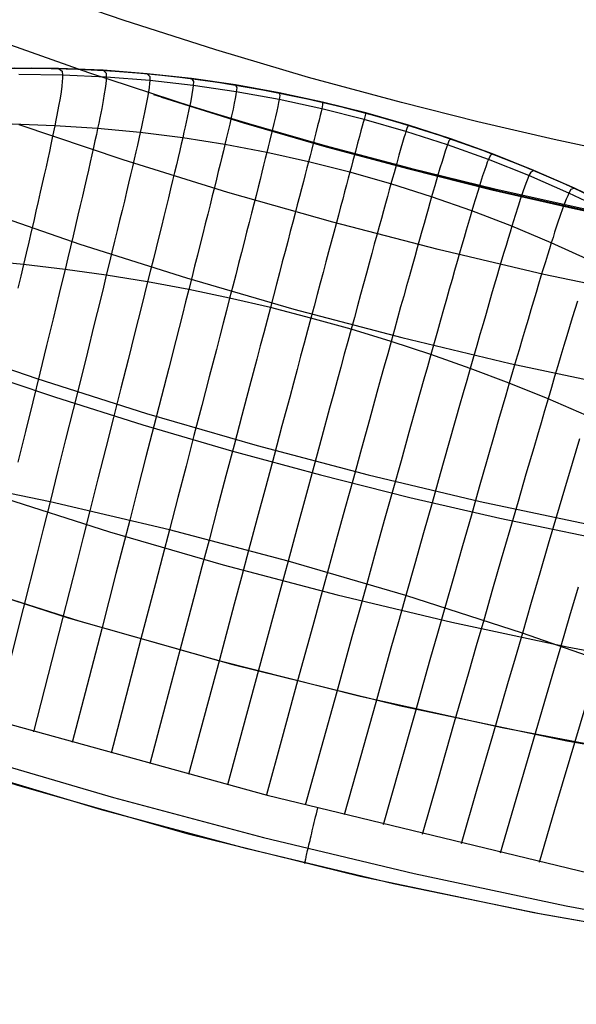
# Model space of a CAD drawing. Header units: millimetres. Extents: x -118 to 118, y -118 to 118.
# Tile 15 of 68: x -34 to -21, y -117 to -95. Entities that reach past the tile are written whole.
import ezdxf

# ---------------------------------------------------------------- set-up
doc = ezdxf.new("R2010")
doc.units = ezdxf.units.MM
doc.header["$MEASUREMENT"] = 0
doc.layers.add('Predefinito', color=5, linetype='Continuous')

msp = doc.modelspace()

# ---------------------------------------------------------------- linework, layer by layer
at = {"layer": 'Predefinito'}
for points in [[(-61.213, -95.578), (-57.877, -97.634), (-54.473, -99.574), (-51.004, -101.395), (-47.473, -103.095), (-43.887, -104.672), (-40.248, -106.124), (-36.561, -107.45), (-32.83, -108.648), (-29.06, -109.717), (-25.256, -110.654), (-21.422, -111.46), (-17.562, -112.133), (-13.681, -112.672), (-9.784, -113.078), (-5.875, -113.348), (-1.959, -113.483), (1.959, -113.483)], [(-34.613, -96.095), (-33.569, -96.086), (-32.525, -96.113), (-31.482, -96.176), (-30.443, -96.275), (-29.407, -96.41), (-28.377, -96.581), (-27.354, -96.787), (-26.338, -97.029), (-25.331, -97.306), (-24.334, -97.617), (-23.349, -97.963), (-22.376, -98.343), (-21.417, -98.756), (-20.473, -99.202)], [(-34.568, -96.094), (-33.66, -96.085), (-32.755, -96.104), (-31.854, -96.149), (-30.958, -96.221), (-30.069, -96.32), (-29.188, -96.443), (-28.315, -96.592), (-27.452, -96.766), (-26.6, -96.963), (-25.759, -97.183), (-24.925, -97.428), (-24.094, -97.698), (-23.265, -97.994), (-22.44, -98.317), (-21.621, -98.665), (-20.809, -99.039)], [(-20.33, -99.273), (-21.246, -98.834), (-22.177, -98.425), (-23.121, -98.049), (-24.077, -97.704), (-25.044, -97.392), (-26.021, -97.112), (-27.007, -96.866), (-28.001, -96.652), (-29.001, -96.473), (-30.007, -96.327), (-31.017, -96.216), (-32.03, -96.138), (-33.046, -96.095), (-34.06, -96.086)], [(-30.877, -96.689), (-28.919, -97.293), (-26.959, -97.854), (-24.998, -98.373), (-23.039, -98.851), (-21.081, -99.287), (-19.127, -99.682), (-17.177, -100.036), (-15.232, -100.351), (-13.295, -100.626), (-11.364, -100.862), (-9.443, -101.06), (-7.531, -101.22), (-5.63, -101.344), (-3.741, -101.431), (-1.864, -101.483), (0, -101.5)], [(-30.69, -96.75), (-28.814, -97.335), (-26.929, -97.883), (-25.036, -98.393), (-23.135, -98.866), (-21.226, -99.301), (-19.31, -99.698), (-17.388, -100.057), (-15.461, -100.379), (-13.528, -100.663), (-11.591, -100.909), (-9.651, -101.117), (-7.707, -101.288), (-5.76, -101.42), (-3.812, -101.515), (-1.862, -101.571), (0.088, -101.59)], [(-15.877, -98.836), (-18.219, -98.432), (-19.965, -98.093), (-21.711, -97.721), (-23.458, -97.316), (-25.207, -96.877)], [(-59.917, -101.075), (-56.393, -103.083), (-52.801, -104.968), (-49.146, -106.728), (-45.433, -108.361), (-41.666, -109.864), (-37.849, -111.237), (-33.987, -112.477), (-30.085, -113.583), (-26.146, -114.554), (-22.177, -115.388), (-18.181, -116.085), (-14.163, -116.643), (-10.129, -117.063), (-6.082, -117.342), (-2.028, -117.482), (2.028, -117.482)], [(-36.033, -102.324), (-33.541, -103.182), (-31.033, -103.978), (-28.508, -104.711), (-25.966, -105.382), (-23.408, -105.99), (-20.833, -106.536), (-18.257, -107.016), (-15.671, -107.433), (-13.075, -107.786), (-10.472, -108.076), (-7.864, -108.302), (-5.253, -108.464), (-2.639, -108.562), (-0.023, -108.596), (2.596, -108.566)]]:
    msp.add_lwpolyline(points, dxfattribs=at)
at = {"layer": 'Predefinito', "extrusion": (1, 0, 0)}
msp.add_lwpolyline([(-96.085, 0), (-96.085, -100)], dxfattribs=at)
at = {"layer": 'Predefinito', "extrusion": (0.848201, -0.520913, 0.095939)}
msp.add_lwpolyline([(-101.727, -145.619), (-101.691, -145.527), (-101.652, -145.435), (-101.61, -145.344), (-101.566, -145.254), (-101.52, -145.164), (-101.472, -145.076), (-101.421, -144.988), (-101.369, -144.901), (-101.314, -144.816), (-101.256, -144.731), (-101.197, -144.648), (-101.136, -144.567), (-101.072, -144.486), (-101.007, -144.408), (-100.94, -144.331), (-100.87, -144.255), (-100.799, -144.182), (-100.727, -144.11), (-100.652, -144.04), (-100.576, -143.972), (-100.499, -143.906), (-100.42, -143.842), (-100.339, -143.779), (-100.258, -143.72), (-100.175, -143.662), (-100.091, -143.606), (-100.006, -143.553), (-99.92, -143.502), (-99.834, -143.453), (-99.746, -143.406), (-99.658, -143.362), (-99.569, -143.32), (-99.479, -143.28), (-99.388, -143.242), (-99.296, -143.205), (-99.202, -143.172), (-99.107, -143.14), (-99.012, -143.11), (-98.915, -143.083), (-98.817, -143.057), (-98.718, -143.035), (-98.619, -143.014), (-98.519, -142.996), (-98.419, -142.98), (-98.318, -142.967), (-98.216, -142.956), (-98.114, -142.948), (-98.012, -142.942), (-97.91, -142.939), (-97.808, -142.938), (-97.706, -142.939), (-97.604, -142.944), (-97.502, -142.95), (-97.4, -142.959), (-97.299, -142.971), (-97.199, -142.985), (-97.099, -143.001), (-96.999, -143.02), (-96.901, -143.041), (-96.803, -143.065), (-96.706, -143.09), (-96.61, -143.118), (-96.516, -143.148), (-96.422, -143.18)], dxfattribs=at)
at = {"layer": 'Predefinito', "extrusion": (0.994928, -0.031812, -0.095422)}
for points in [[(-97.619, -146.991), (-104.351, -167.083)], [(-101.242, -145.776), (-107.073, -163.177)]]:
    msp.add_lwpolyline(points, dxfattribs=at)
at = {"layer": 'Predefinito', "extrusion": (0.970245, -0.242002, 0.007716)}
msp.add_lwpolyline([(-117.5, -136.597), (-117.499, -136.509), (-117.495, -136.421), (-117.488, -136.333), (-117.479, -136.244), (-117.467, -136.155), (-117.453, -136.065), (-117.435, -135.976), (-117.415, -135.888), (-117.392, -135.799), (-117.366, -135.711), (-117.338, -135.623), (-117.306, -135.537), (-117.272, -135.451), (-117.236, -135.366), (-117.196, -135.282), (-117.154, -135.199), (-117.11, -135.118), (-117.063, -135.038), (-117.014, -134.96), (-116.962, -134.883), (-116.908, -134.808), (-116.852, -134.735), (-116.794, -134.664), (-116.734, -134.595), (-116.672, -134.528), (-116.609, -134.463), (-116.544, -134.401), (-116.477, -134.34), (-116.409, -134.283), (-116.339, -134.227), (-116.269, -134.174), (-116.197, -134.123)], dxfattribs=at)
at = {"layer": 'Predefinito', "extrusion": (0.982518, -0.182384, 0.037347)}
msp.add_lwpolyline([(-117.5, -136.352), (-117.499, -136.271), (-117.496, -136.189), (-117.49, -136.108), (-117.482, -136.026), (-117.472, -135.943), (-117.46, -135.861), (-117.445, -135.779), (-117.428, -135.697), (-117.408, -135.615), (-117.386, -135.533), (-117.362, -135.452), (-117.335, -135.372), (-117.306, -135.292), (-117.275, -135.213), (-117.242, -135.135), (-117.206, -135.058), (-117.169, -134.982), (-117.129, -134.906), (-117.087, -134.833), (-117.043, -134.76), (-116.997, -134.689), (-116.949, -134.619), (-116.899, -134.551), (-116.848, -134.484), (-116.795, -134.42), (-116.74, -134.356), (-116.684, -134.295), (-116.626, -134.236), (-116.567, -134.178), (-116.507, -134.122), (-116.445, -134.068), (-116.383, -134.017)], dxfattribs=at)
at = {"layer": 'Predefinito'}
for points in [[(-25.207, -96.877, -141.252), (-27.328, -96.3, -141.252), (-29.45, -95.672, -141.252), (-31.571, -94.994, -141.252), (-33.688, -94.264, -141.252)], [(2.518, -101.549, -144.97), (-0.87, -101.575, -144.971), (-4.211, -101.489, -144.972), (-6.458, -101.368, -144.973), (-8.702, -101.196, -144.974), (-11.079, -100.959, -144.976), (-13.45, -100.666, -144.978), (-15.846, -100.311, -144.98), (-18.25, -99.894, -144.982), (-20.652, -99.418, -144.985), (-22.984, -98.897, -144.988), (-25.291, -98.323, -144.991), (-27.585, -97.695, -144.994), (-29.96, -96.982, -144.998), (-32.357, -96.197, -145.003), (-34.745, -95.347, -145.007)], [(-31.017, -96.216, -100), (-30.961, -96.283, -106.176), (-30.96, -96.374, -108.234), (-30.966, -96.441, -109.263), (-30.976, -96.527, -110.29), (-30.992, -96.632, -111.314), (-31.014, -96.761, -112.335), (-31.043, -96.915, -113.35), (-31.08, -97.099, -114.36), (-31.125, -97.313, -115.362), (-31.151, -97.433, -115.86), (-31.179, -97.562, -116.356), (-31.21, -97.7, -116.849), (-31.243, -97.847, -117.34), (-31.279, -98.003, -117.827), (-31.317, -98.168, -118.312), (-31.357, -98.342, -118.794), (-31.4, -98.524, -119.272), (-31.445, -98.716, -119.746), (-31.493, -98.916, -120.216), (-31.542, -99.125, -120.683), (-31.595, -99.342, -121.145), (-31.649, -99.568, -121.602), (-31.705, -99.802, -122.055), (-31.764, -100.044, -122.503), (-31.825, -100.295, -122.945), (-31.888, -100.554, -123.383), (-31.954, -100.821, -123.814), (-32.021, -101.096, -124.24), (-32.091, -101.378, -124.66), (-32.162, -101.669, -125.075), (-32.236, -101.966, -125.484), (-32.388, -102.581, -126.285), (-32.548, -103.223, -127.066), (-32.713, -103.887, -127.825), (-32.885, -104.573, -128.564), (-33.061, -105.278, -129.284), (-33.242, -106, -129.985), (-33.392, -106.596, -130.54), (-33.545, -107.202, -131.083), (-33.856, -108.439, -132.137), (-34.175, -109.706, -133.149)], [(-33.046, -96.095, -100), (-32.964, -96.16, -106.151), (-32.955, -96.249, -108.2), (-32.955, -96.314, -109.224), (-32.961, -96.397, -110.247), (-32.972, -96.5, -111.268), (-32.989, -96.626, -112.284), (-33.012, -96.776, -113.296), (-33.044, -96.955, -114.302), (-33.083, -97.164, -115.301), (-33.106, -97.28, -115.797), (-33.131, -97.406, -116.291), (-33.159, -97.54, -116.783), (-33.189, -97.683, -117.272), (-33.221, -97.835, -117.758), (-33.256, -97.995, -118.242), (-33.293, -98.164, -118.722), (-33.332, -98.342, -119.199), (-33.374, -98.528, -119.672), (-33.418, -98.723, -120.142), (-33.464, -98.926, -120.607), (-33.512, -99.137, -121.069), (-33.563, -99.357, -121.526), (-33.615, -99.585, -121.978), (-33.67, -99.821, -122.425), (-33.727, -100.065, -122.868), (-33.786, -100.316, -123.305), (-33.848, -100.576, -123.737), (-33.911, -100.844, -124.163), (-33.976, -101.119, -124.584)], [(-32.03, -96.138, -100), (-31.961, -96.205, -106.165), (-31.956, -96.295, -108.219), (-31.959, -96.362, -109.245), (-31.967, -96.446, -110.27), (-31.98, -96.55, -111.293), (-32, -96.678, -112.311), (-32.026, -96.83, -113.325), (-32.06, -97.012, -114.333), (-32.102, -97.224, -115.334), (-32.126, -97.342, -115.831), (-32.153, -97.469, -116.326), (-32.182, -97.605, -116.819), (-32.214, -97.751, -117.309), (-32.248, -97.905, -117.796), (-32.284, -98.068, -118.28), (-32.323, -98.239, -118.761), (-32.364, -98.42, -119.238), (-32.407, -98.609, -119.712), (-32.453, -98.807, -120.182), (-32.501, -99.013, -120.648), (-32.551, -99.227, -121.11), (-32.604, -99.45, -121.567), (-32.658, -99.682, -122.02), (-32.715, -99.921, -122.467), (-32.774, -100.169, -122.91), (-32.835, -100.424, -123.347), (-32.899, -100.688, -123.779), (-32.964, -100.96, -124.205), (-33.032, -101.239, -124.625), (-33.101, -101.525, -125.04), (-33.173, -101.819, -125.45), (-33.321, -102.427, -126.252), (-33.476, -103.06, -127.033), (-33.637, -103.716, -127.794), (-33.804, -104.394, -128.535), (-33.976, -105.09, -129.257)], [(-20.473, -99.372, -108.219), (-21.375, -98.943, -108.234), (-22.289, -98.544, -108.247), (-23.216, -98.176, -108.257), (-24.155, -97.839, -108.264), (-25.103, -97.534, -108.268), (-26.061, -97.26, -108.269), (-27.027, -97.018, -108.268), (-28.001, -96.808, -108.264), (-28.982, -96.631, -108.257), (-29.968, -96.486, -108.247), (-30.96, -96.374, -108.234), (-31.956, -96.295, -108.219), (-32.955, -96.249, -108.2), (-33.954, -96.235, -108.179)], [(-30.007, -96.327, -100), (-29.964, -96.395, -106.186), (-29.968, -96.486, -108.247), (-29.976, -96.554, -109.277), (-29.989, -96.64, -110.305), (-30.008, -96.746, -111.331), (-30.032, -96.876, -112.353), (-30.064, -97.032, -113.371), (-30.103, -97.217, -114.381), (-30.151, -97.433, -115.385), (-30.179, -97.554, -115.884), (-30.208, -97.684, -116.38), (-30.241, -97.823, -116.874), (-30.275, -97.972, -117.365), (-30.312, -98.129, -117.853), (-30.352, -98.296, -118.338), (-30.394, -98.471, -118.82), (-30.438, -98.656, -119.299), (-30.485, -98.849, -119.774), (-30.534, -99.051, -120.244), (-30.586, -99.262, -120.711), (-30.639, -99.481, -121.173), (-30.695, -99.709, -121.631), (-30.754, -99.946, -122.084), (-30.814, -100.191, -122.532), (-30.877, -100.444, -122.974), (-30.942, -100.705, -123.412), (-31.009, -100.975, -123.843), (-31.079, -101.253, -124.269), (-31.15, -101.538, -124.689), (-31.224, -101.831, -125.103), (-31.299, -102.132, -125.512), (-31.455, -102.753, -126.313), (-31.619, -103.401, -127.092), (-31.789, -104.072, -127.85), (-31.964, -104.765, -128.588), (-32.145, -105.477, -129.306), (-32.33, -106.206, -130.006), (-32.483, -106.808, -130.558), (-32.639, -107.419, -131.1), (-32.957, -108.667, -132.148), (-33.283, -109.946, -133.156), (-33.617, -111.252, -134.125)], [(-29.001, -96.473, -100), (-28.973, -96.54, -106.193), (-28.982, -96.631, -108.257), (-28.992, -96.699, -109.288), (-29.008, -96.785, -110.318), (-29.029, -96.892, -111.345), (-29.056, -97.022, -112.368), (-29.09, -97.179, -113.386), (-29.132, -97.365, -114.398), (-29.183, -97.583, -115.403), (-29.212, -97.705, -115.902), (-29.243, -97.836, -116.399), (-29.277, -97.976, -116.893), (-29.313, -98.125, -117.385), (-29.352, -98.284, -117.873), (-29.393, -98.451, -118.359), (-29.436, -98.628, -118.841), (-29.482, -98.814, -119.32), (-29.53, -99.009, -119.795), (-29.581, -99.212, -120.266), (-29.634, -99.424, -120.733), (-29.69, -99.645, -121.195), (-29.747, -99.875, -121.653), (-29.807, -100.113, -122.106), (-29.869, -100.36, -122.554), (-29.934, -100.615, -122.997), (-30.001, -100.878, -123.434), (-30.07, -101.15, -123.866), (-30.141, -101.43, -124.291), (-30.214, -101.717, -124.711), (-30.289, -102.012, -125.125), (-30.367, -102.315, -125.534), (-30.527, -102.941, -126.334), (-30.694, -103.594, -127.113), (-30.867, -104.27, -127.87), (-31.047, -104.968, -128.607), (-31.231, -105.685, -129.324), (-31.42, -106.419, -130.021), (-31.576, -107.026, -130.573), (-31.735, -107.641, -131.112), (-32.06, -108.898, -132.158), (-32.392, -110.186, -133.161), (-32.732, -111.501, -134.126)], [(-28.001, -96.652, -100), (-27.987, -96.717, -106.199), (-28.001, -96.808, -108.264), (-28.014, -96.876, -109.296), (-28.032, -96.962, -110.326), (-28.056, -97.069, -111.354), (-28.085, -97.2, -112.379), (-28.122, -97.357, -113.398), (-28.167, -97.544, -114.41), (-28.221, -97.763, -115.416), (-28.251, -97.885, -115.915), (-28.284, -98.016, -116.412), (-28.319, -98.157, -116.907), (-28.356, -98.307, -117.399), (-28.396, -98.466, -117.888), (-28.439, -98.634, -118.374), (-28.484, -98.812, -118.856), (-28.531, -98.999, -119.335), (-28.581, -99.194, -119.81), (-28.633, -99.399, -120.282), (-28.688, -99.612, -120.749), (-28.745, -99.834, -121.211), (-28.804, -100.065, -121.669), (-28.866, -100.304, -122.122), (-28.929, -100.552, -122.57), (-28.995, -100.808, -123.013), (-29.064, -101.073, -123.45), (-29.134, -101.345, -123.882), (-29.207, -101.627, -124.307), (-29.282, -101.916, -124.727), (-29.359, -102.212, -125.141), (-29.438, -102.516, -125.549), (-29.601, -103.146, -126.349), (-29.772, -103.801, -127.127), (-29.949, -104.481, -127.884), (-30.131, -105.182, -128.62), (-30.319, -105.903, -129.336), (-30.512, -106.641, -130.033), (-30.671, -107.25, -130.583), (-30.833, -107.869, -131.121), (-31.163, -109.132, -132.165), (-31.501, -110.426, -133.165), (-31.847, -111.746, -134.128)], [(-27.007, -96.866, -100), (-27.008, -96.928, -106.202), (-27.027, -97.018, -108.268), (-27.043, -97.086, -109.301), (-27.063, -97.171, -110.332), (-27.089, -97.278, -111.36), (-27.121, -97.409, -112.385), (-27.161, -97.566, -113.404), (-27.208, -97.753, -114.418), (-27.264, -97.972, -115.423), (-27.296, -98.094, -115.923), (-27.33, -98.226, -116.42), (-27.366, -98.367, -116.915), (-27.405, -98.517, -117.407), (-27.447, -98.676, -117.896), (-27.491, -98.845, -118.382), (-27.537, -99.023, -118.865), (-27.586, -99.21, -119.344), (-27.637, -99.406, -119.82), (-27.691, -99.611, -120.291), (-27.747, -99.824, -120.758), (-27.805, -100.047, -121.221), (-27.866, -100.278, -121.679), (-27.929, -100.518, -122.132), (-27.994, -100.766, -122.58), (-28.061, -101.023, -123.023), (-28.131, -101.288, -123.46), (-28.203, -101.562, -123.891), (-28.277, -101.844, -124.317), (-28.354, -102.134, -124.737), (-28.432, -102.431, -125.151), (-28.512, -102.736, -125.559), (-28.595, -103.048, -125.961), (-28.679, -103.367, -126.358), (-28.852, -104.024, -127.136), (-29.032, -104.705, -127.892), (-29.218, -105.408, -128.628), (-29.409, -106.131, -129.343), (-29.605, -106.872, -130.04), (-29.767, -107.482, -130.589), (-29.931, -108.102, -131.127), (-30.266, -109.368, -132.169), (-30.609, -110.665, -133.168), (-30.96, -111.989, -134.128)], [(-26.021, -97.112, -100), (-26.037, -97.171, -106.203), (-26.061, -97.26, -108.269), (-26.079, -97.327, -109.302), (-26.101, -97.412, -110.334), (-26.13, -97.518, -111.362), (-26.165, -97.649, -112.387), (-26.207, -97.805, -113.407), (-26.257, -97.992, -114.42), (-26.315, -98.21, -115.426), (-26.348, -98.333, -115.926), (-26.383, -98.464, -116.423), (-26.421, -98.605, -116.918), (-26.461, -98.755, -117.41), (-26.504, -98.914, -117.899), (-26.549, -99.083, -118.385), (-26.597, -99.261, -118.868), (-26.647, -99.447, -119.347), (-26.699, -99.643, -119.823), (-26.754, -99.848, -120.294), (-26.811, -100.062, -120.761), (-26.871, -100.284, -121.224), (-26.933, -100.515, -121.682), (-26.997, -100.755, -122.135), (-27.064, -101.003, -122.583), (-27.133, -101.26, -123.026), (-27.204, -101.526, -123.463), (-27.277, -101.799, -123.895), (-27.353, -102.081, -124.32), (-27.43, -102.371, -124.74), (-27.51, -102.668, -125.154), (-27.592, -102.973, -125.562), (-27.675, -103.285, -125.965), (-27.761, -103.604, -126.361), (-27.937, -104.261, -127.139), (-28.119, -104.943, -127.895), (-28.308, -105.646, -128.631), (-28.502, -106.369, -129.346), (-28.7, -107.11, -130.042), (-28.864, -107.72, -130.591), (-29.03, -108.341, -131.129), (-29.369, -109.607, -132.17), (-29.717, -110.905, -133.169), (-30.072, -112.229, -134.129)], [(-20.889, -100.488, -116.326), (-21.779, -100.081, -116.356), (-22.681, -99.701, -116.38), (-23.592, -99.35, -116.399), (-24.514, -99.026, -116.412), (-25.445, -98.731, -116.42), (-26.383, -98.464, -116.423), (-27.33, -98.226, -116.42), (-28.284, -98.016, -116.412), (-29.243, -97.836, -116.399), (-30.208, -97.684, -116.38), (-31.179, -97.562, -116.356), (-32.153, -97.469, -116.326), (-33.131, -97.406, -116.291), (-34.111, -97.371, -116.251)], [(2.425, -103.209, -141.37), (-0.019, -103.238, -141.37), (-2.462, -103.206, -141.37), (-4.902, -103.113, -141.372), (-7.341, -102.959, -141.373), (-9.779, -102.746, -141.376), (-12.218, -102.474, -141.378), (-14.656, -102.144, -141.38), (-17.092, -101.755, -141.382), (-19.523, -101.307, -141.384), (-21.948, -100.801, -141.386), (-24.366, -100.235, -141.387), (-26.776, -99.611, -141.389), (-29.178, -98.928, -141.39), (-31.568, -98.185, -141.391), (-33.948, -97.384, -141.392)], [(-25.044, -97.392, -100), (-25.074, -97.446, -106.202), (-25.103, -97.534, -108.268), (-25.123, -97.6, -109.301), (-25.149, -97.684, -110.332), (-25.179, -97.79, -111.36), (-25.217, -97.919, -112.385), (-25.261, -98.075, -113.404), (-25.313, -98.261, -114.418), (-25.374, -98.478, -115.423), (-25.408, -98.6, -115.923), (-25.445, -98.731, -116.42), (-25.483, -98.871, -116.915), (-25.525, -99.021, -117.407), (-25.569, -99.179, -117.896), (-25.615, -99.348, -118.382), (-25.664, -99.525, -118.865), (-25.715, -99.711, -119.344), (-25.769, -99.906, -119.82), (-25.825, -100.111, -120.291), (-25.883, -100.324, -120.758), (-25.944, -100.546, -121.221), (-26.007, -100.776, -121.679), (-26.072, -101.015, -122.132), (-26.14, -101.263, -122.58), (-26.21, -101.519, -123.023), (-26.282, -101.784, -123.46), (-26.357, -102.057, -123.891), (-26.433, -102.338, -124.317), (-26.512, -102.627, -124.737), (-26.593, -102.924, -125.151), (-26.676, -103.228, -125.559), (-26.76, -103.539, -125.961), (-26.847, -103.858, -126.358), (-27.025, -104.514, -127.136), (-27.21, -105.194, -127.892), (-27.401, -105.895, -128.628), (-27.597, -106.617, -129.343), (-27.797, -107.356, -130.04), (-27.963, -107.965, -130.589), (-28.131, -108.584, -131.127), (-28.474, -109.848, -132.169), (-28.825, -111.144, -133.168), (-29.183, -112.465, -134.128)], [(-24.077, -97.704, -100), (-24.121, -97.753, -106.199), (-24.155, -97.839, -108.264), (-24.177, -97.904, -109.296), (-24.205, -97.988, -110.326), (-24.238, -98.092, -111.354), (-24.277, -98.22, -112.379), (-24.324, -98.375, -113.398), (-24.378, -98.559, -114.41), (-24.442, -98.775, -115.416), (-24.477, -98.896, -115.915), (-24.514, -99.026, -116.412), (-24.554, -99.166, -116.907), (-24.596, -99.314, -117.399), (-24.641, -99.472, -117.888), (-24.689, -99.639, -118.374), (-24.738, -99.816, -118.856), (-24.791, -100.001, -119.335), (-24.845, -100.195, -119.81), (-24.902, -100.398, -120.282), (-24.962, -100.61, -120.749), (-25.023, -100.831, -121.211), (-25.088, -101.06, -121.669), (-25.154, -101.298, -122.122), (-25.223, -101.545, -122.57), (-25.293, -101.8, -123.013), (-25.367, -102.063, -123.45), (-25.442, -102.335, -123.882), (-25.519, -102.615, -124.307), (-25.599, -102.902, -124.727), (-25.681, -103.198, -125.141), (-25.765, -103.501, -125.549), (-25.938, -104.127, -126.349), (-26.118, -104.78, -127.127), (-26.304, -105.457, -127.884), (-26.497, -106.156, -128.62), (-26.695, -106.874, -129.336), (-26.897, -107.61, -130.033), (-27.064, -108.217, -130.583), (-27.233, -108.833, -131.122), (-27.579, -110.092, -132.165), (-27.933, -111.382, -133.165), (-28.294, -112.698, -134.128)], [(-23.121, -98.049, -100), (-23.179, -98.092, -106.193), (-23.216, -98.176, -108.257), (-23.241, -98.24, -109.288), (-23.271, -98.322, -110.318), (-23.306, -98.425, -111.345), (-23.348, -98.552, -112.368), (-23.397, -98.705, -113.386), (-23.453, -98.887, -114.398), (-23.518, -99.101, -115.403), (-23.554, -99.221, -115.902), (-23.592, -99.35, -116.399), (-23.633, -99.488, -116.893), (-23.677, -99.635, -117.385), (-23.722, -99.792, -117.873), (-23.771, -99.958, -118.359), (-23.821, -100.133, -118.841), (-23.875, -100.317, -119.32), (-23.93, -100.509, -119.795), (-23.988, -100.711, -120.266), (-24.048, -100.921, -120.733), (-24.111, -101.14, -121.195), (-24.176, -101.368, -121.653), (-24.243, -101.604, -122.106), (-24.312, -101.849, -122.554), (-24.384, -102.102, -122.997), (-24.458, -102.363, -123.434), (-24.534, -102.633, -123.866), (-24.612, -102.911, -124.291), (-24.692, -103.197, -124.711), (-24.775, -103.49, -125.125), (-24.859, -103.791, -125.534), (-25.034, -104.413, -126.334), (-25.215, -105.062, -127.113), (-25.403, -105.734, -127.87), (-25.597, -106.428, -128.607), (-25.796, -107.141, -129.324), (-25.999, -107.872, -130.021), (-26.167, -108.475, -130.573), (-26.337, -109.088, -131.112), (-26.685, -110.338, -132.158), (-27.041, -111.62, -133.161), (-27.404, -112.928, -134.126)], [(-22.177, -98.425, -100), (-22.247, -98.463, -106.186), (-22.289, -98.544, -108.247), (-22.316, -98.607, -109.277), (-22.348, -98.687, -110.305), (-22.385, -98.789, -111.331), (-22.429, -98.913, -112.353), (-22.479, -99.064, -113.371), (-22.538, -99.244, -114.381), (-22.605, -99.456, -115.385), (-22.641, -99.574, -115.884), (-22.681, -99.701, -116.38), (-22.722, -99.838, -116.874), (-22.766, -99.984, -117.365), (-22.813, -100.139, -117.853), (-22.862, -100.303, -118.338), (-22.913, -100.476, -118.82), (-22.967, -100.658, -119.299), (-23.023, -100.849, -119.774), (-23.082, -101.048, -120.244), (-23.143, -101.256, -120.711), (-23.206, -101.473, -121.173), (-23.271, -101.699, -121.631), (-23.339, -101.933, -122.084), (-23.409, -102.175, -122.532), (-23.481, -102.426, -122.974), (-23.556, -102.684, -123.412), (-23.632, -102.952, -123.843), (-23.711, -103.227, -124.269), (-23.792, -103.51, -124.689), (-23.875, -103.8, -125.103), (-23.96, -104.098, -125.512), (-24.135, -104.715, -126.313), (-24.318, -105.357, -127.092), (-24.506, -106.023, -127.85), (-24.701, -106.711, -128.588), (-24.9, -107.418, -129.306), (-25.104, -108.142, -130.006), (-25.273, -108.74, -130.558), (-25.444, -109.347, -131.1), (-25.792, -110.587, -132.148), (-26.149, -111.858, -133.156), (-26.513, -113.155, -134.125)], [(-21.246, -98.834, -100), (-21.329, -98.864, -106.176), (-21.375, -98.943, -108.234), (-21.403, -99.004, -109.263), (-21.437, -99.083, -110.29), (-21.476, -99.182, -111.314), (-21.521, -99.305, -112.335), (-21.574, -99.453, -113.35), (-21.633, -99.63, -114.36), (-21.702, -99.838, -115.362), (-21.739, -99.955, -115.86), (-21.779, -100.081, -116.356), (-21.821, -100.216, -116.849), (-21.866, -100.359, -117.34), (-21.913, -100.512, -117.827), (-21.963, -100.674, -118.312), (-22.015, -100.845, -118.794), (-22.069, -101.024, -119.272), (-22.126, -101.213, -119.746), (-22.185, -101.41, -120.216), (-22.246, -101.615, -120.683), (-22.31, -101.83, -121.145), (-22.376, -102.052, -121.602), (-22.444, -102.283, -122.055), (-22.514, -102.523, -122.503), (-22.587, -102.77, -122.945), (-22.662, -103.026, -123.383), (-22.739, -103.29, -123.814), (-22.818, -103.562, -124.24), (-22.899, -103.841, -124.66), (-22.982, -104.128, -125.075), (-23.067, -104.423, -125.484), (-23.243, -105.032, -126.285), (-23.425, -105.667, -127.066), (-23.614, -106.325, -127.825), (-23.809, -107.005, -128.564), (-24.008, -107.704, -129.284), (-24.213, -108.419, -129.985), (-24.381, -109.011, -130.54), (-24.552, -109.611, -131.083), (-24.901, -110.838, -132.136), (-25.258, -112.095, -133.148), (-25.622, -113.378, -134.123)], [(-34.979, -99.275, -143.679), (-32.558, -100.109, -143.679), (-30.119, -100.883, -143.679), (-27.666, -101.595, -143.679), (-25.198, -102.246, -143.678), (-22.718, -102.836, -143.678), (-20.226, -103.364, -143.678), (-17.723, -103.831, -143.678), (-15.212, -104.235, -143.678), (-12.693, -104.578, -143.678), (-10.168, -104.86, -143.678), (-7.637, -105.079, -143.678), (-5.102, -105.237, -143.678), (-2.564, -105.333, -143.678), (-0.025, -105.366, -143.677), (2.515, -105.336, -143.677)], [(-20.975, -104.025, -123.737), (-21.853, -103.648, -123.779), (-22.739, -103.29, -123.814), (-23.632, -102.952, -123.843), (-24.534, -102.633, -123.866), (-25.442, -102.335, -123.882), (-26.357, -102.057, -123.891), (-27.277, -101.799, -123.895), (-28.203, -101.562, -123.891), (-29.134, -101.345, -123.882), (-30.07, -101.15, -123.866), (-31.009, -100.975, -123.843), (-31.954, -100.821, -123.814), (-32.899, -100.688, -123.779), (-33.848, -100.576, -123.737), (-34.798, -100.485, -123.689)], [(-21.182, -101.416, -119.238), (-21.239, -101.602, -119.712), (-21.298, -101.796, -120.182), (-21.359, -101.998, -120.648), (-21.423, -102.209, -121.11), (-21.489, -102.428, -121.567), (-21.558, -102.656, -122.02), (-21.628, -102.892, -122.467), (-21.701, -103.136, -122.91), (-21.776, -103.388, -123.347), (-21.853, -103.648, -123.779), (-21.932, -103.916, -124.205), (-22.013, -104.191, -124.625), (-22.096, -104.474, -125.04), (-22.181, -104.764, -125.45), (-22.357, -105.365, -126.252), (-22.539, -105.991, -127.033), (-22.727, -106.64, -127.794), (-22.922, -107.31, -128.535), (-23.121, -107.999, -129.257), (-23.324, -108.704, -129.96), (-23.493, -109.288, -130.517), (-23.663, -109.881, -131.063), (-24.012, -111.091, -132.122), (-24.368, -112.332, -133.14), (-24.731, -113.599, -134.12)], [(-35.143, -102.928, -153.679), (-33.137, -103.602, -153.679), (-31.12, -104.237, -153.679), (-29.093, -104.831, -153.679), (-27.057, -105.384, -153.679), (-25.011, -105.897, -153.678), (-22.958, -106.369, -153.678), (-20.898, -106.801, -153.678), (-18.83, -107.191, -153.678), (-16.757, -107.541, -153.678), (-14.678, -107.851, -153.678), (-12.594, -108.119, -153.678), (-10.506, -108.346, -153.678), (-8.414, -108.533, -153.678), (-6.32, -108.678, -153.678), (-4.223, -108.783, -153.678), (-2.125, -108.846, -153.678), (-0.025, -108.868, -153.678), (2.074, -108.849, -153.677)], [(-21.135, -104.56, -124.584), (-21.217, -104.838, -124.999), (-21.302, -105.123, -125.409), (-21.477, -105.713, -126.212), (-21.659, -106.329, -126.995), (-21.846, -106.967, -127.758), (-22.039, -107.626, -128.501), (-22.237, -108.303, -129.225), (-22.44, -108.997, -129.931), (-22.608, -109.571, -130.491), (-22.777, -110.155, -131.04), (-23.124, -111.347, -132.105), (-23.478, -112.569, -133.13), (-23.839, -113.816, -134.118)], [(-19.811, -109.918, -129.815), (-22.44, -108.997, -129.931), (-25.104, -108.142, -130.006), (-27.797, -107.356, -130.04), (-30.512, -106.641, -130.033), (-33.242, -106, -129.985), (-35.977, -105.433, -129.897)], [(-34.457, -105.866, -161), (-31.878, -106.685, -161), (-29.283, -107.439, -161), (-26.674, -108.128, -161), (-24.051, -108.752, -161), (-21.416, -109.312, -161), (-18.77, -109.806, -161), (-16.114, -110.235, -161), (-13.45, -110.598, -161), (-10.78, -110.897, -161), (-8.103, -111.129, -161), (-5.422, -111.296, -161), (-2.738, -111.398, -161), (-0.053, -111.433, -161), (2.635, -111.403, -161)], [(-19.629, -111.79, -135), (-22.899, -111.166, -135), (-26.15, -110.446, -135), (-29.379, -109.632, -135), (-32.576, -108.725, -135), (-35.746, -107.724, -135)], [(-21.162, -107.952, -128.461), (-21.359, -108.616, -129.188), (-21.559, -109.297, -129.897), (-21.726, -109.861, -130.46), (-21.894, -110.434, -131.013), (-22.238, -111.605, -132.086), (-22.589, -112.805, -133.119), (-22.948, -114.03, -134.116)], [(-35.472, -110.719, -134.12), (-28.276, -112.703, -134.128), (-19.265, -114.885, -134.115)], [(-21.014, -110.718, -130.982), (-21.354, -111.865, -132.064), (-21.702, -113.041, -133.107), (-22.056, -114.241, -134.114)], [(-35.197, -111.757, -135.189), (-31.792, -112.757, -135.204), (-28.363, -113.669, -135.203), (-24.911, -114.493, -135.186), (-21.439, -115.229, -135.154), (-17.948, -115.877, -135.109)], [(-18.618, -116.016, -136.323), (-22.009, -115.42, -136.468), (-25.383, -114.726, -136.559), (-28.736, -113.932, -136.603), (-32.065, -113.04, -136.603), (-35.366, -112.051, -136.559)]]:
    msp.add_polyline3d(points, dxfattribs=at)

doc.saveas('drawing.dxf')
